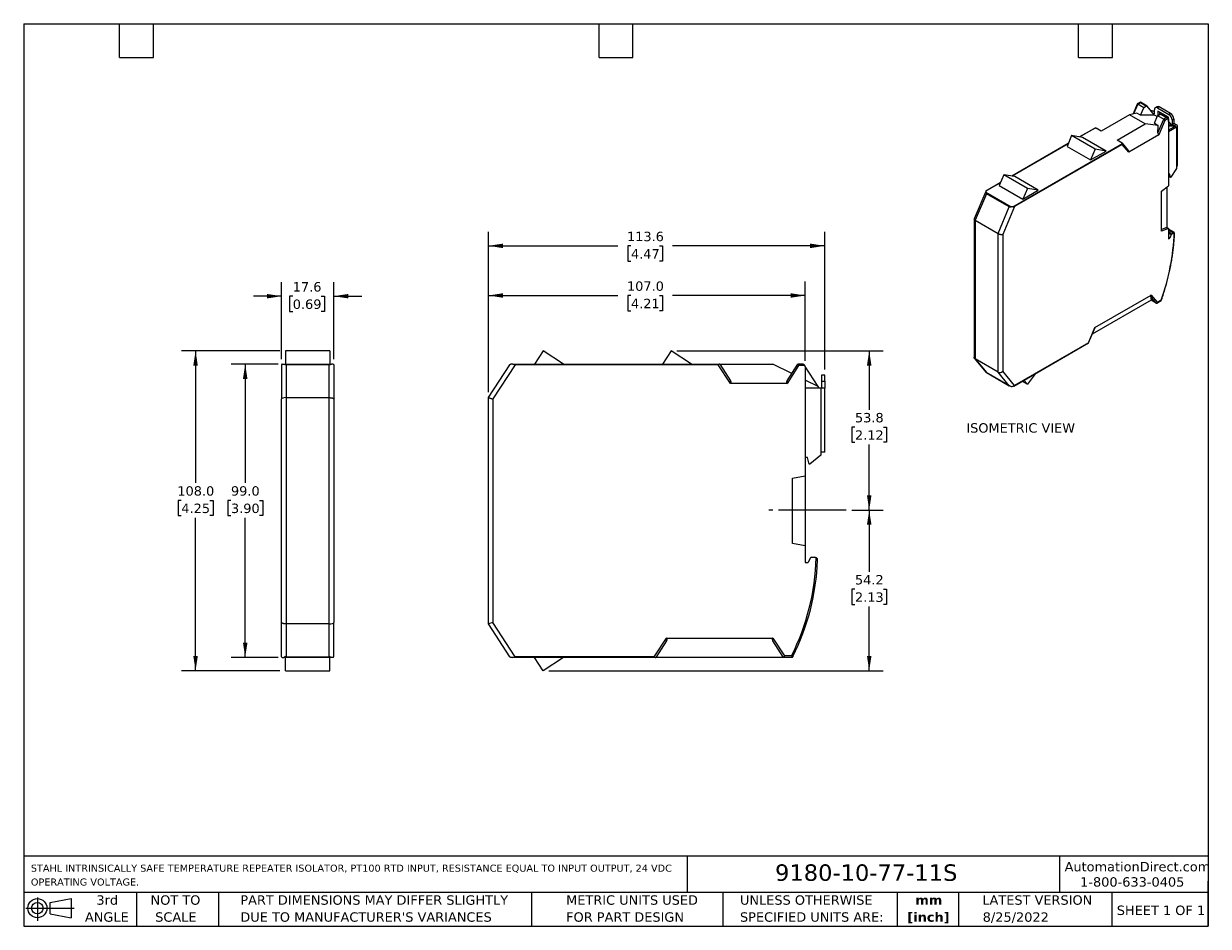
# Model space of a CAD drawing. Header units: millimetres. Extents: x 13 to 546, y 13 to 419.
import ezdxf

# ---------------------------------------------------------------- set-up
doc = ezdxf.new("R2010")
doc.units = ezdxf.units.MM
doc.header["$LTSCALE"] = 2
doc.linetypes.add('SLD-Center', pattern=[19.05, 15.24, -1.27, 1.27, -1.27])
doc.linetypes.add('SLD-Solid', pattern=[0])
doc.layers.add('CENTER', color=40, linetype='SLD-Center')
doc.layers.add('DIMENSIONS', color=140, linetype='SLD-Solid', lineweight=25)
doc.layers.add('TEXT', color=140, linetype='SLD-Solid', lineweight=25)
doc.styles.add('SLDTEXTSTYLE0', font='VERDANA.TTF')
doc.styles.add('SLDTEXTSTYLE1', font='VERDANAB.TTF')
doc.dimstyles.new('SLDDIMSTYLE0', dxfattribs={"dimtxt": 4.316016, "dimasz": 6.604, "dimexe": 0, "dimexo": 0.0625, "dimgap": 1.079004, "dimtad": 0, "dimtih": 1, "dimtoh": 1, "dimlfac": 0.75, "dimrnd": 1e-09, "dimzin": 12, "dimdsep": 46, "dimtxsty": 'SLDTEXTSTYLE0', "dimsah": 1, "dimcen": 0.09, "dimadec": 0, "dimazin": 3, "dimtfac": 1, "dimtmove": 0, "dimatfit": 0, "dimfxl": 0, "dimfrac": 2, "dimtolj": 1, "dimtzin": 12, "dimarcsym": 0})
doc.dimstyles.new('SLDDIMSTYLE1', dxfattribs={"dimtxt": 4.316016, "dimasz": 6.604, "dimexe": 0, "dimexo": 0.0625, "dimgap": 1.079004, "dimtad": 0, "dimtih": 1, "dimtoh": 1, "dimlfac": 0.75, "dimrnd": 1e-09, "dimzin": 4, "dimdsep": 46, "dimtxsty": 'SLDTEXTSTYLE0', "dimsah": 1, "dimcen": 0.09, "dimadec": 0, "dimazin": 1, "dimtfac": 1, "dimtofl": 0, "dimtmove": 0, "dimatfit": 3, "dimfxl": 0, "dimfrac": 2, "dimtolj": 1, "dimtzin": 12, "dimarcsym": 0})
doc.dimstyles.new('SLDDIMSTYLE2', dxfattribs={"dimtxt": 4.316016, "dimasz": 6.604, "dimexe": 0, "dimexo": 0.0625, "dimgap": 1.079004, "dimtad": 0, "dimtih": 1, "dimtoh": 1, "dimlfac": 0.75, "dimrnd": 1e-09, "dimzin": 12, "dimdsep": 46, "dimtxsty": 'SLDTEXTSTYLE0', "dimsah": 1, "dimcen": 0.09, "dimadec": 0, "dimazin": 3, "dimtfac": 1, "dimtofl": 0, "dimtmove": 0, "dimatfit": 3, "dimfxl": 0, "dimfrac": 2, "dimtolj": 1, "dimtzin": 12, "dimarcsym": 0})

# ---------------------------------------------------------------- blocks, each defined once
blk = doc.blocks.new('Block11')
at = {"color": 7, "linetype": 'SLD-Solid', "lineweight": 18}
for p, q in [((0, 5.76), (21.75, 5.76)), ((5.18, 10.62), (5.18, 0)), ((10.96, 8.33), (20.35, 10.06)), ((10.96, 3.19), (10.96, 8.33)), ((20.35, 10.06), (20.35, 1.46)), ((10.96, 3.19), (20.35, 1.46))]:
    blk.add_line(p, q, dxfattribs=at)
for radius in [4.3, 2.57]:
    blk.add_circle((5.18, 5.76), radius, dxfattribs=at)
blk = doc.blocks.new('Block12')
at = {"color": 7, "linetype": 'Continuous'}
blk.add_blockref('Block11', (0, 0), dxfattribs=at)
blk = doc.blocks.new('SW_NOTE_0')
at = {"layer": 'TEXT', "color": 0, "char_height": 3.175, "attachment_point": 1, "style": 'SLDTEXTSTYLE0'}
for s, insert in [('STAHL INTRINSICALLY SAFE TEMPERATURE REPEATER ISOLATOR, PT100 RTD INPUT, RESISTANCE EQUAL TO INPUT OUTPUT, 24 VDC ', (0, 4.03)), ('OPERATING VOLTAGE.', (0, -2.2))]:
    blk.add_mtext(s, dxfattribs=dict(at, insert=insert))
blk = doc.blocks.new('SW_NOTE_0_1')
at = {"layer": 'TEXT', "color": 0, "char_height": 4.233, "attachment_point": 2, "style": 'SLDTEXTSTYLE1'}
for s, insert in [('mm', (5.69, 5.38)), ('[inch]', (5.52, -2.27))]:
    blk.add_mtext(s, dxfattribs=dict(at, insert=insert))
blk = doc.blocks.new('SW_NOTE_0_2')
at = {"layer": 'TEXT', "color": 0, "char_height": 4.2333, "attachment_point": 1, "style": 'SLDTEXTSTYLE0'}
for s, insert in [('UNLESS OTHERWISE ', (0, 5.38)), ('SPECIFIED UNITS ARE:', (0, -2.27))]:
    blk.add_mtext(s, dxfattribs=dict(at, insert=insert))
blk = doc.blocks.new('SW_NOTE_0_3')
at = {"layer": 'TEXT', "color": 0, "char_height": 4.2333, "attachment_point": 1, "style": 'SLDTEXTSTYLE0'}
for s, insert in [('PART DIMENSIONS MAY DIFFER SLIGHTLY ', (0, 5.38)), ("DUE TO MANUFACTURER'S VARIANCES", (0, -2.27))]:
    blk.add_mtext(s, dxfattribs=dict(at, insert=insert))
blk = doc.blocks.new('SW_NOTE_0_4')
at = {"layer": 'TEXT', "color": 0, "char_height": 4.233, "attachment_point": 2, "style": 'SLDTEXTSTYLE0'}
for s, insert in [('NOT TO', (10.52, 5.38)), ('SCALE', (10.71, -2.27))]:
    blk.add_mtext(s, dxfattribs=dict(at, insert=insert))
blk = doc.blocks.new('SW_NOTE_0_5')
at = {"layer": 'TEXT', "color": 0, "char_height": 4.233, "attachment_point": 2, "style": 'SLDTEXTSTYLE0'}
for s, insert in [('3rd', (4.63, 5.38)), ('ANGLE', (4.44, -2.27))]:
    blk.add_mtext(s, dxfattribs=dict(at, insert=insert))
blk = doc.blocks.new('SW_NOTE_0_6')
at = {"layer": 'TEXT', "color": 0, "char_height": 4.2333, "attachment_point": 1, "style": 'SLDTEXTSTYLE0'}
for s, insert in [('METRIC UNITS USED ', (0, 5.38)), ('FOR PART DESIGN', (0, -2.27))]:
    blk.add_mtext(s, dxfattribs=dict(at, insert=insert))
blk = doc.blocks.new('_D')
at = {"layer": 'DIMENSIONS'}
for p, q in [((128.82, 268.07), (128.82, 302.76)), ((152.29, 268.07), (152.29, 302.76)), ((128.82, 296.41), (116.12, 296.41)), ((133.85, 296.41), (132.4, 296.41)), ((132.4, 296.41), (132.4, 289.55)), ((146.67, 296.41), (148.12, 296.41)), ((148.12, 296.41), (148.12, 289.55)), ((152.29, 296.41), (164.99, 296.41)), ((132.4, 289.55), (133.85, 289.55)), ((148.12, 289.55), (146.67, 289.55))]:
    blk.add_line(p, q, dxfattribs=at)
for points in [[(128.82, 296.41), (122.22, 297.42), (122.22, 295.39)], [(152.29, 296.41), (158.89, 295.39), (158.89, 297.42)]]:
    blk.add_solid(points, dxfattribs=at)
at = {"layer": 'DIMENSIONS', "char_height": 4.233, "attachment_point": 1, "style": 'SLDTEXTSTYLE0'}
for s, insert in [('17.6', (133.85, 302.75)), ('0.69', (133.85, 294.93))]:
    blk.add_mtext(s, dxfattribs=dict(at, insert=insert))
blk = doc.blocks.new('_D_1')
at = {"layer": 'DIMENSIONS'}
for p, q in [((127.22, 265.8), (106.09, 265.8)), ((112.44, 265.8), (112.44, 212.32)), ((106.03, 204.49), (104.58, 204.49)), ((104.58, 204.49), (104.58, 197.63)), ((118.86, 204.49), (120.31, 204.49)), ((120.31, 204.49), (120.31, 197.63)), ((104.58, 197.63), (106.03, 197.63)), ((120.31, 197.63), (118.86, 197.63)), ((112.44, 133.8), (112.44, 196.67)), ((127.22, 133.8), (106.09, 133.8))]:
    blk.add_line(p, q, dxfattribs=at)
for points in [[(112.44, 265.8), (111.43, 259.19), (113.46, 259.19)], [(112.44, 133.8), (113.46, 140.4), (111.43, 140.4)]]:
    blk.add_solid(points, dxfattribs=at)
at = {"layer": 'DIMENSIONS', "char_height": 4.233, "attachment_point": 1, "style": 'SLDTEXTSTYLE0'}
for s, insert in [('99.0', (106.03, 210.84)), ('3.90', (106.03, 203.01))]:
    blk.add_mtext(s, dxfattribs=dict(at, insert=insert))
blk = doc.blocks.new('_D_2')
at = {"layer": 'DIMENSIONS'}
for p, q in [((128.01, 271.8), (83.74, 271.8)), ((90.09, 271.8), (90.09, 212.32)), ((83.67, 204.49), (82.22, 204.49)), ((82.22, 204.49), (82.22, 197.63)), ((96.5, 204.49), (97.95, 204.49)), ((97.95, 204.49), (97.95, 197.63)), ((82.22, 197.63), (83.67, 197.63)), ((97.95, 197.63), (96.5, 197.63)), ((90.09, 127.8), (90.09, 196.67)), ((128.01, 127.8), (83.74, 127.8))]:
    blk.add_line(p, q, dxfattribs=at)
for points in [[(90.09, 271.8), (89.07, 265.19), (91.1, 265.19)], [(90.09, 127.8), (91.1, 134.4), (89.07, 134.4)]]:
    blk.add_solid(points, dxfattribs=at)
at = {"layer": 'DIMENSIONS', "char_height": 4.233, "attachment_point": 1, "style": 'SLDTEXTSTYLE0'}
for s, insert in [('108.0', (81.88, 210.84)), ('4.25', (83.67, 203.01))]:
    blk.add_mtext(s, dxfattribs=dict(at, insert=insert))
blk = doc.blocks.new('_D_3')
at = {"layer": 'DIMENSIONS'}
for p, q in [((306.72, 271.8), (399.76, 271.8)), ((393.41, 271.8), (393.41, 245.31)), ((387, 237.49), (385.55, 237.49)), ((385.55, 237.49), (385.55, 230.63)), ((399.83, 237.49), (401.27, 237.49)), ((401.27, 237.49), (401.27, 230.63)), ((385.55, 230.63), (387, 230.63)), ((393.41, 200.1), (393.41, 229.66)), ((401.27, 230.63), (399.83, 230.63)), ((385.61, 200.1), (399.76, 200.1))]:
    blk.add_line(p, q, dxfattribs=at)
for points in [[(393.41, 271.8), (392.4, 265.19), (394.43, 265.19)], [(393.41, 200.1), (394.43, 206.7), (392.4, 206.7)]]:
    blk.add_solid(points, dxfattribs=at)
at = {"layer": 'DIMENSIONS', "char_height": 4.233, "attachment_point": 1, "style": 'SLDTEXTSTYLE0'}
for s, insert in [('53.8', (387, 243.83)), ('2.12', (387, 236))]:
    blk.add_mtext(s, dxfattribs=dict(at, insert=insert))
blk = doc.blocks.new('_D_4')
at = {"layer": 'DIMENSIONS'}
for p, q in [((385.61, 200.1), (399.76, 200.1)), ((393.41, 200.1), (393.41, 172.34)), ((387, 164.51), (385.55, 164.51)), ((385.55, 164.51), (385.55, 157.65)), ((399.83, 164.51), (401.27, 164.51)), ((401.27, 164.51), (401.27, 157.65)), ((385.55, 157.65), (387, 157.65)), ((393.41, 127.8), (393.41, 156.68)), ((401.27, 157.65), (399.83, 157.65)), ((249.12, 127.8), (399.76, 127.8))]:
    blk.add_line(p, q, dxfattribs=at)
for points in [[(393.41, 200.1), (392.4, 193.49), (394.43, 193.49)], [(393.41, 127.8), (394.43, 134.4), (392.4, 134.4)]]:
    blk.add_solid(points, dxfattribs=at)
at = {"layer": 'DIMENSIONS', "char_height": 4.233, "attachment_point": 1, "style": 'SLDTEXTSTYLE0'}
for s, insert in [('54.2', (387, 170.85)), ('2.13', (387, 163.03))]:
    blk.add_mtext(s, dxfattribs=dict(at, insert=insert))
blk = doc.blocks.new('_D_5')
at = {"layer": 'DIMENSIONS'}
for p, q in [((221.95, 253.27), (221.95, 303.07)), ((364.61, 267.36), (364.61, 303.07)), ((221.95, 296.72), (280.29, 296.72)), ((286.14, 296.72), (284.69, 296.72)), ((284.69, 296.72), (284.69, 289.86)), ((298.96, 296.72), (300.41, 296.72)), ((300.41, 296.72), (300.41, 289.86)), ((364.61, 296.72), (304.81, 296.72)), ((284.69, 289.86), (286.14, 289.86)), ((300.41, 289.86), (298.96, 289.86))]:
    blk.add_line(p, q, dxfattribs=at)
for points in [[(221.95, 296.72), (228.55, 295.7), (228.55, 297.74)], [(364.61, 296.72), (358.01, 297.74), (358.01, 295.7)]]:
    blk.add_solid(points, dxfattribs=at)
at = {"layer": 'DIMENSIONS', "char_height": 4.233, "attachment_point": 1, "style": 'SLDTEXTSTYLE0'}
for s, insert in [('107.0', (284.34, 303.06)), ('4.21', (286.14, 295.24))]:
    blk.add_mtext(s, dxfattribs=dict(at, insert=insert))
blk = doc.blocks.new('_D_6')
at = {"layer": 'DIMENSIONS'}
for p, q in [((221.95, 253.27), (221.95, 325.43)), ((373.41, 263.34), (373.41, 325.43)), ((221.95, 319.08), (280.29, 319.08)), ((286.14, 319.08), (284.69, 319.08)), ((284.69, 319.08), (284.69, 312.22)), ((298.96, 319.08), (300.41, 319.08)), ((300.41, 319.08), (300.41, 312.22)), ((373.41, 319.08), (304.81, 319.08)), ((284.69, 312.22), (286.14, 312.22)), ((300.41, 312.22), (298.96, 312.22))]:
    blk.add_line(p, q, dxfattribs=at)
for points in [[(221.95, 319.08), (228.55, 318.06), (228.55, 320.09)], [(373.41, 319.08), (366.81, 320.09), (366.81, 318.06)]]:
    blk.add_solid(points, dxfattribs=at)
at = {"layer": 'DIMENSIONS', "char_height": 4.233, "attachment_point": 1, "style": 'SLDTEXTSTYLE0'}
for s, insert in [('113.6', (284.34, 325.42)), ('4.47', (286.14, 317.59))]:
    blk.add_mtext(s, dxfattribs=dict(at, insert=insert))

msp = doc.modelspace()

# ---------------------------------------------------------------- linework, layer by layer
for p, q in [((513.861, 378.875), (510.562, 378.063)), ((514.122, 382.934), (512.228, 378.473)), ((514.324, 382.898), (512.471, 378.533)), ((515.584, 377.864), (513.861, 378.875)), ((515.512, 383.745), (514.136, 382.951)), ((514.33, 382.894), (515.513, 383.577)), ((517.03, 381.269), (514.33, 382.894)), ((518.52, 382.01), (515.513, 383.745)), ((515.513, 383.577), (518.27, 381.985)), ((515.584, 377.864), (517.03, 381.269)), ((518.27, 381.985), (517.03, 381.269)), ((521.912, 377.953), (518.567, 381.97)), ((521.181, 378.831), (521.839, 378.451)), ((521.839, 379.349), (521.308, 379.655)), ((521.839, 378.451), (521.839, 380.329)), ((523.031, 381.694), (522.253, 381.245)), ((524.031, 381.595), (523.253, 381.146)), ((523.253, 381.146), (528.344, 378.207)), ((523.394, 379.758), (523.394, 377.758)), ((528.202, 376.982), (523.394, 379.758)), ((529.122, 378.656), (524.031, 381.595)), ((524.172, 379.309), (524.172, 378.207)), ((510.562, 378.063), (497.905, 370.756)), ((505.043, 366.636), (517.7, 373.943)), ((517.7, 373.943), (510.562, 378.063)), ((521.912, 377.953), (515.584, 377.864)), ((523.55, 373.265), (517.7, 373.943)), ((521.807, 374.271), (523.253, 377.677)), ((521.807, 374.271), (523.55, 373.265)), ((523.083, 377.277), (521.912, 377.953)), ((523.253, 377.677), (524.493, 378.393)), ((526.01, 376.085), (523.253, 377.677)), ((523.423, 369.991), (526.01, 376.085)), ((526.556, 375.583), (523.801, 369.093)), ((524.493, 378.393), (527.251, 376.801)), ((527.751, 376.681), (524.743, 378.417)), ((527.251, 376.801), (526.01, 376.085)), ((528.026, 376.432), (526.556, 375.583)), ((528.132, 376.304), (528.026, 376.432)), ((528.132, 376.304), (528.132, 346.131)), ((528.132, 375.716), (528.202, 375.675)), ((529.549, 373.544), (528.132, 375.246)), ((528.132, 373.524), (529.549, 373.544)), ((528.202, 375.161), (528.202, 376.982)), ((529.122, 378.656), (528.344, 378.207)), ((530.504, 372.993), (529.549, 373.544)), ((529.758, 375.757), (530.536, 376.206)), ((529.758, 375.757), (529.758, 373.879)), ((529.758, 373.879), (530.536, 374.328)), ((529.758, 373.879), (531.278, 373.002)), ((530.536, 376.206), (530.536, 374.328)), ((530.536, 374.328), (531.844, 373.573)), ((484.557, 368.728), (482.49, 363.86)), ((495.163, 362.605), (484.557, 368.728)), ((489.457, 367.882), (484.557, 368.728)), ((495.096, 372.103), (488.169, 368.104)), ((495.308, 372.158), (488.26, 368.089)), ((497.905, 370.756), (495.605, 372.084)), ((523.801, 369.093), (510.26, 361.276)), ((523.423, 369.991), (523.55, 373.265)), ((531.278, 373.002), (528.132, 371.185)), ((530.504, 372.993), (528.132, 372.96)), ((531.844, 372.512), (528.132, 370.369)), ((530.75, 372.697), (530.504, 372.993)), ((531.844, 372.512), (531.844, 354.793)), ((532.225, 355.324), (532.225, 373.043)), ((483.033, 365.139), (457.622, 350.47)), ((482.995, 365.05), (457.712, 350.454)), ((458.153, 336.666), (507.471, 365.137)), ((507.367, 364.75), (458.833, 336.733)), ((482.49, 363.86), (493.097, 357.737)), ((500.064, 361.759), (489.457, 367.882)), ((507.343, 365.308), (505.043, 366.636)), ((510.26, 361.276), (507.367, 364.75)), ((510.125, 361.999), (507.425, 365.241)), ((495.163, 362.605), (493.097, 357.737)), ((493.097, 357.737), (500.064, 361.759)), ((500.064, 361.759), (495.163, 362.605)), ((531.844, 353.976), (529.228, 350.016)), ((531.844, 354.793), (531.844, 353.976)), ((452.448, 347.415), (445.99, 343.687)), ((452.486, 347.505), (446.144, 343.844)), ((454.01, 351.093), (451.943, 346.226)), ((464.616, 344.97), (454.01, 351.093)), ((458.91, 350.247), (454.01, 351.093)), ((469.516, 344.124), (458.91, 350.247)), ((528.662, 351.486), (528.132, 351.18)), ((528.132, 351.098), (528.309, 350.302)), ((529.016, 349.894), (528.309, 350.302)), ((529.016, 349.894), (528.662, 351.486)), ((529.228, 350.016), (529.016, 349.894)), ((445.94, 343.589), (440.667, 331.168)), ((446.171, 342.545), (441.087, 330.568)), ((445.906, 343.226), (457.353, 336.618)), ((456.495, 336.585), (446.171, 342.545)), ((451.943, 346.226), (462.55, 340.103)), ((464.616, 344.97), (462.55, 340.103)), ((462.55, 340.103), (469.516, 344.124)), ((469.516, 344.124), (464.616, 344.97)), ((525.056, 343.729), (528.132, 346.131)), ((525.056, 325.684), (525.056, 343.729)), ((527.389, 345.552), (527.389, 327.262)), ((451.411, 324.609), (456.495, 336.585)), ((458.833, 336.733), (453.532, 324.246)), ((440.648, 331.074), (440.648, 268.903)), ((441.087, 330.568), (451.411, 324.609)), ((441.087, 330.568), (441.087, 268.185)), ((527.389, 327.262), (525.056, 326.39)), ((528.132, 326.833), (525.056, 325.684)), ((527.389, 327.262), (528.132, 326.833)), ((528.132, 326.833), (528.132, 322.193)), ((530.855, 325.029), (528.132, 326.601)), ((528.132, 326.263), (530.384, 324.963)), ((528.697, 325.54), (528.132, 325.867)), ((528.314, 325.319), (528.697, 325.54)), ((451.411, 262.225), (451.411, 324.609)), ((453.532, 324.246), (453.532, 262.588)), ((528.132, 324.819), (529.337, 324.123)), ((528.839, 322.601), (528.132, 323.009)), ((528.132, 322.193), (528.839, 322.601)), ((528.314, 325.319), (529.658, 324.544)), ((529.337, 324.123), (528.839, 322.601)), ((529.658, 324.544), (530.384, 324.963)), ((530.886, 324.959), (530.887, 325.003)), ((520.316, 294.616), (493.861, 279.343)), ((494.986, 282.237), (520.407, 296.911)), ((520.029, 296.395), (520.316, 294.616)), ((522.616, 293.288), (520.029, 296.395)), ((522.616, 293.288), (520.316, 294.616)), ((520.407, 296.911), (523.162, 293.603)), ((522.923, 293.295), (524.916, 294.446)), ((524.868, 294.587), (523.162, 293.603)), ((492.093, 275.422), (494.986, 282.237)), ((492.196, 275.422), (495.091, 282.24)), ((458.507, 255.965), (492.184, 275.407)), ((492.093, 275.422), (458.833, 256.222)), ((150.554, 271.796), (130.554, 271.796)), ((130.554, 271.796), (130.554, 271.795)), ((150.554, 271.795), (130.554, 271.795)), ((130.554, 271.795), (130.554, 265.795)), ((150.554, 271.796), (150.554, 271.795)), ((150.554, 271.795), (150.554, 265.795)), ((246.58, 271.795), (242.684, 265.795)), ((255.819, 265.795), (246.58, 271.795)), ((304.18, 271.796), (300.284, 265.795)), ((313.42, 265.795), (304.18, 271.796)), ((440.833, 268.394), (445.997, 262.192)), ((451.411, 262.225), (441.087, 268.185)), ((441.087, 268.185), (446.171, 262.079)), ((128.82, 265.528), (128.82, 250.136)), ((129.087, 265.795), (129.761, 265.795)), ((129.761, 265.795), (151.346, 265.795)), ((130.82, 265.492), (130.82, 250.728)), ((150.287, 265.492), (130.82, 265.492)), ((150.287, 250.728), (150.287, 265.492)), ((152.287, 265.528), (152.287, 250.136)), ((221.946, 250.728), (231.533, 265.492)), ((233.942, 265.528), (223.946, 250.136)), ((232.926, 265.795), (325.92, 265.795)), ((325.458, 265.528), (233.942, 265.528)), ((330.913, 257.128), (325.458, 265.528)), ((326.079, 265.795), (330.958, 258.283)), ((326.079, 265.795), (349.946, 265.795)), ((358.553, 261.597), (349.946, 265.795)), ((356.401, 258.283), (361.279, 265.795)), ((361.641, 265.128), (356.446, 257.128)), ((363.618, 265.795), (361.279, 265.795)), ((364.413, 265.128), (361.641, 265.128)), ((364.613, 264.821), (364.413, 265.128)), ((364.613, 264.821), (364.613, 215.551)), ((370.485, 255.778), (364.613, 264.821)), ((446.042, 262.141), (456.668, 256.007)), ((446.171, 262.079), (456.495, 256.119)), ((456.495, 256.119), (451.411, 262.225)), ((458.833, 256.222), (453.532, 262.588)), ((468.229, 261.578), (464.617, 256.784)), ((356.446, 257.128), (330.913, 257.128)), ((370.485, 255.778), (364.613, 258.642)), ((373.413, 260.795), (371.946, 260.795)), ((371.946, 260.795), (371.946, 258.128)), ((371.946, 258.128), (373.413, 258.128)), ((371.946, 258.128), (371.946, 255.062)), ((373.413, 258.128), (373.413, 260.795)), ((373.413, 258.128), (373.413, 255.062)), ((462.27, 258.138), (464.617, 256.784)), ((464.617, 256.784), (463.093, 258.613)), ((130.82, 250.728), (150.287, 250.728)), ((130.82, 250.728), (130.82, 148.862)), ((150.287, 148.862), (150.287, 250.728)), ((221.946, 148.862), (221.946, 250.728)), ((371.679, 255.062), (364.613, 255.062)), ((370.95, 255.062), (370.485, 255.778)), ((371.679, 255.062), (371.679, 226.128)), ((373.413, 255.062), (371.679, 255.062)), ((373.413, 226.128), (373.413, 255.062)), ((128.82, 149.454), (128.82, 250.136)), ((152.287, 250.136), (152.287, 149.454)), ((223.946, 250.136), (223.946, 149.454)), ((371.679, 224.795), (366.746, 220.795)), ((371.679, 226.128), (371.679, 224.795)), ((373.413, 226.128), (371.679, 226.128)), ((365.679, 223.728), (364.613, 223.728)), ((366.346, 220.795), (365.679, 223.728)), ((366.746, 220.795), (366.346, 220.795)), ((358.813, 214.528), (364.613, 215.551)), ((358.813, 185.062), (358.813, 214.528)), ((364.613, 215.551), (364.613, 184.039)), ((364.613, 184.039), (358.813, 185.062)), ((364.613, 184.039), (364.613, 176.462)), ((364.613, 176.462), (365.946, 176.462)), ((366.886, 178.477), (365.946, 176.462)), ((367.49, 178.862), (368.86, 178.862)), ((128.82, 134.062), (128.82, 149.454)), ((152.287, 134.062), (152.287, 149.454)), ((223.946, 149.454), (221.946, 148.862)), ((233.942, 134.062), (223.946, 149.454)), ((150.287, 148.862), (130.82, 148.862)), ((130.82, 148.862), (130.82, 134.099)), ((150.287, 134.099), (150.287, 148.862)), ((231.533, 134.099), (221.946, 148.862)), ((296.658, 134.062), (302.113, 142.462)), ((302.158, 141.307), (297.279, 133.795)), ((302.113, 142.462), (350.046, 142.462)), ((354.879, 133.795), (350.001, 141.307)), ((350.046, 142.462), (355.241, 134.462)), ((151.346, 133.795), (129.761, 133.795)), ((130.554, 127.795), (130.554, 133.795)), ((130.82, 134.099), (150.287, 134.099)), ((150.554, 127.795), (150.554, 133.795)), ((152.02, 133.795), (151.346, 133.795)), ((232.926, 133.795), (232.092, 133.795)), ((297.12, 133.795), (232.926, 133.795)), ((296.658, 134.062), (233.942, 134.062)), ((246.581, 127.795), (242.684, 133.795)), ((255.82, 133.795), (246.581, 127.795)), ((354.879, 133.795), (297.279, 133.795)), ((355.241, 134.462), (354.879, 133.795)), ((358.458, 133.795), (354.879, 133.795)), ((358.458, 134.462), (355.241, 134.462)), ((130.554, 127.795), (150.554, 127.795))]:
    msp.add_line(p, q)
for centre, radius, start, end in [((518.41, 381.81), 0.224, 45.71493, 128.59484), ((520.408, 377.932), 1.944, 62.4236, 92.82114), ((522.701, 380.469), 0.873, 50.79671, 189.21404), ((523.445, 380.777), 1.006, 54.38242, 114.30712), ((524.638, 378.2), 0.241, 64.27315, 127.0373), ((526.688, 375.618), 3.074, 2.60548, 57.39452), ((527.465, 376.067), 3.074, 2.60548, 57.39452), ((531.643, 373.043), 0.568, 290.78342, 69.21658), ((531.574, 355.388), 0.654, 294.37466, 354.3052), ((427.936, 329.134), 102.904, 340.38405, 357.72843), ((528.656, 324.755), 0.659, 121.21047, 142.64157), ((530.078, 323.891), 0.776, 122.79064, 162.62052), ((530.706, 324.461), 0.596, 84.93712, 122.71202), ((363.618, 265.128), 0.667, 33, 90), ((263.613, 181.795), 106, 333.47803, 358.30464), ((263.613, 181.795), 106.667, 333.47803, 357.67852), ((367.49, 178.195), 0.667, 90, 155), ((368.86, 177.528), 1.333, 57.99208, 90), ((358.458, 134.462), 0.667, 270, 301.69175)]:
    msp.add_arc(centre, radius, start, end)
for centre, major_axis, ratio, start_param, end_param in [((527.251, 376.392), (0.707, 0), 0.5773815, 0.5759587, 1.5707963), ((523.845, 370.234), (0.148, 1.165), 0.3406728, 1.8243399, 3.3951362), ((509.508, 361.958), (0.815, -0.626), 0.4449345, 6.1012783, 7.3860209), ((447.541, 343.521), (1.645, 0.243), 0.5601606, 2.7085545, 3.1988419), ((442.148, 330.818), (1.495, -0.304), 0.3925966, 3.0618752, 4.0067082), ((522.808, 293.807), (0.099, 0.553), 0.7047404, 2.891961, 4.4627574), ((494.235, 281.504), (0.858, 0.768), 0.0950365, 6.0838026, 6.7097659), ((452.471, 263.2), (1.453, 0.526), 0.7047049, 3.6773186, 5.2481149), ((330.163, 258.283), (-0.99, 1.073), 0.4304398, 2.7634668, 4.3342631), ((357.196, 258.283), (0.99, 1.073), 0.4304398, 1.9489222, 3.5197185), ((130.82, 250.136), (2, 0), 0.2962135, 1.5707963, 3.1415927), ((457.864, 256.724), (1.645, 0.243), 0.5601606, 4.3152301, 4.8055175), ((150.287, 149.454), (2, 0), 0.2962135, 4.712389, 6.2831853), ((301.363, 141.307), (0.99, 1.073), 0.4304398, 5.0905149, 6.6613112)]:
    msp.add_ellipse(centre, major_axis=major_axis, ratio=ratio, start_param=start_param, end_param=end_param)
for points, knots in [([(514.324, 382.898), (514.303, 382.909), (514.26, 382.932), (514.205, 382.952), (514.163, 382.959), (514.132, 382.956), (514.131, 382.938), (514.131, 382.93)], [0, 0, 0, 0, 0.1937227, 0.3953192, 0.6065894, 0.8290984, 1, 1, 1, 1]), ([(515.513, 383.577), (515.513, 383.633), (515.513, 383.716), (515.513, 383.751), (515.513, 383.745), (515.513, 383.744)], [0, 0, 0, 0, 0.6516169, 0.9683523, 1, 1, 1, 1]), ([(526.556, 375.583), (526.548, 375.595), (526.533, 375.617), (526.507, 375.651), (526.484, 375.68), (526.447, 375.723), (526.393, 375.78), (526.309, 375.862), (526.212, 375.945), (526.105, 376.026), (526.041, 376.066), (526.01, 376.085)], [0, 0, 0, 0, 0.079635, 0.1485668, 0.2067943, 0.2543187, 0.3961027, 0.5211269, 0.6908015, 0.8496268, 1, 1, 1, 1]), ([(528.026, 376.432), (528.014, 376.445), (527.992, 376.471), (527.953, 376.513), (527.914, 376.55), (527.878, 376.584), (527.855, 376.605), (527.844, 376.615)], [0, 0, 0, 0, 0.2554415, 0.4831381, 0.6831063, 0.8553761, 1, 1, 1, 1]), ([(495.096, 372.102), (495.13, 372.119), (495.197, 372.153), (495.272, 372.157), (495.308, 372.158)], [0, 0, 0, 0, 0.5130762, 1, 1, 1, 1]), ([(495.308, 372.158), (495.332, 372.157), (495.378, 372.154), (495.443, 372.144), (495.504, 372.129), (495.558, 372.109), (495.589, 372.092), (495.605, 372.084)], [0, 0, 0, 0, 0.2127133, 0.4180079, 0.6168964, 0.8104916, 1, 1, 1, 1]), ([(507.343, 365.308), (507.357, 365.299), (507.385, 365.281), (507.419, 365.25), (507.446, 365.215), (507.464, 365.177), (507.468, 365.15), (507.471, 365.137)], [0, 0, 0, 0, 0.1895084, 0.3831036, 0.5819921, 0.7872867, 1, 1, 1, 1]), ([(507.367, 364.75), (507.379, 364.771), (507.403, 364.81), (507.428, 364.867), (507.445, 364.915), (507.463, 364.98), (507.475, 365.062), (507.472, 365.113), (507.471, 365.137)], [0, 0, 0, 0, 0.1565485, 0.2921583, 0.406827, 0.5005596, 0.7601267, 1, 1, 1, 1]), ([(445.906, 343.226), (445.929, 343.136), (445.962, 343.029), (446.051, 342.795), (446.106, 342.67), (446.171, 342.545)], [0, 0, 0, 0, 0.5, 0.5, 1, 1, 1, 1]), ([(445.99, 343.687), (446.03, 343.753), (446.07, 343.82), (446.143, 343.842), (446.145, 343.843)], [0, 0, 0, 0, 0.9741702, 1, 1, 1, 1]), ([(456.495, 336.585), (456.535, 336.59), (456.61, 336.599), (456.72, 336.609), (456.815, 336.617), (456.927, 336.624), (457.058, 336.628), (457.21, 336.627), (457.307, 336.621), (457.353, 336.618)], [0, 0, 0, 0, 0.15702002, 0.2924877, 0.40640291, 0.49876804, 0.68366535, 0.85069309, 1, 1, 1, 1]), ([(458.153, 336.666), (458.112, 336.659), (458.032, 336.644), (457.911, 336.627), (457.792, 336.616), (457.677, 336.61), (457.565, 336.608), (457.458, 336.61), (457.388, 336.615), (457.353, 336.618)], [0, 0, 0, 0, 0.158508, 0.3116581, 0.4595259, 0.6021951, 0.7397591, 0.8723219, 1, 1, 1, 1]), ([(458.153, 336.666), (458.284, 336.693), (458.409, 336.701), (458.639, 336.716), (458.743, 336.72), (458.833, 336.733)], [0, 0, 0, 0, 0.5, 0.5, 1, 1, 1, 1]), ([(451.411, 324.609), (451.441, 324.592), (451.501, 324.558), (451.601, 324.51), (451.709, 324.463), (451.823, 324.419), (451.944, 324.378), (452.07, 324.339), (452.2, 324.305), (452.335, 324.274), (452.523, 324.238), (452.773, 324.205), (453.016, 324.194), (453.213, 324.2), (453.373, 324.214), (453.475, 324.235), (453.532, 324.246)], [0, 0, 0, 0, 0.0517625, 0.1042213, 0.1574093, 0.2113577, 0.2660965, 0.3216547, 0.3780596, 0.4353376, 0.4935138, 0.6171837, 0.7554271, 0.8188871, 0.9004153, 1, 1, 1, 1]), ([(524.927, 294.461), (525.051, 294.82), (525.469, 296.027), (526.134, 298.083), (526.9, 300.625), (527.6, 303.159), (528.236, 305.684), (528.807, 308.195), (529.311, 310.69), (529.748, 313.166), (530.118, 315.619), (530.42, 318.048), (530.652, 320.448), (530.817, 322.755), (530.871, 324.245), (530.896, 324.959)], [0, 0, 0, 0, 0.0342567, 0.1152561, 0.1962616, 0.277271, 0.3582845, 0.4393025, 0.5203251, 0.6013526, 0.6823851, 0.7634226, 0.8444652, 0.9255126, 1, 1, 1, 1]), ([(530.852, 325.023), (530.843, 325.031), (530.825, 325.045), (530.781, 325.052), (530.759, 325.055)], [0, 0, 0, 0, 0.50942145, 1, 1, 1, 1]), ([(520.407, 296.911), (520.394, 296.904), (520.368, 296.889), (520.329, 296.862), (520.291, 296.833), (520.238, 296.79), (520.174, 296.727), (520.115, 296.653), (520.069, 296.579), (520.04, 296.512), (520.025, 296.447), (520.028, 296.413), (520.029, 296.395)], [0, 0, 0, 0, 0.0455365, 0.0876561, 0.127701, 0.1672253, 0.2580256, 0.3689295, 0.4985407, 0.659714, 0.8132375, 1, 1, 1, 1]), ([(524.913, 294.452), (524.918, 294.453), (524.939, 294.456), (524.925, 294.502), (524.893, 294.555), (524.868, 294.587), (524.868, 294.587)], [0, 0, 0, 0, 0.1355455, 0.5489291, 0.9894186, 1, 1, 1, 1]), ([(492.093, 275.422), (492.116, 275.415), (492.154, 275.403), (492.184, 275.402), (492.19, 275.416), (492.193, 275.423)], [0, 0, 0, 0, 0.4372459, 0.7462071, 1, 1, 1, 1]), ([(441.087, 268.185), (441.058, 268.202), (441.001, 268.238), (440.924, 268.299), (440.854, 268.368), (440.793, 268.443), (440.742, 268.524), (440.7, 268.611), (440.67, 268.704), (440.651, 268.802), (440.649, 268.869), (440.648, 268.903)], [0, 0, 0, 0, 0.1048856, 0.2111822, 0.3189562, 0.428271, 0.5391877, 0.6517643, 0.7660568, 0.8821184, 1, 1, 1, 1]), ([(129.087, 265.795), (129.007, 265.795), (128.938, 265.76), (128.845, 265.659), (128.82, 265.594), (128.82, 265.528)], [0, 0, 0, 0, 0.5, 0.5, 1, 1, 1, 1]), ([(129.761, 265.795), (129.93, 265.795), (130.102, 265.762), (130.46, 265.653), (130.641, 265.578), (130.82, 265.492)], [0, 0, 0, 0, 0.5, 0.5, 1, 1, 1, 1]), ([(150.287, 265.492), (150.344, 265.518), (150.449, 265.568), (150.596, 265.628), (150.718, 265.673), (150.858, 265.718), (151.015, 265.759), (151.189, 265.789), (151.296, 265.793), (151.346, 265.795)], [0, 0, 0, 0, 0.15702002, 0.2924877, 0.40640291, 0.49876804, 0.68366535, 0.85069309, 1, 1, 1, 1]), ([(152.02, 265.795), (151.995, 265.795), (151.944, 265.795), (151.856, 265.795), (151.763, 265.795), (151.665, 265.795), (151.562, 265.795), (151.457, 265.795), (151.383, 265.795), (151.346, 265.795)], [0, 0, 0, 0, 0.158508, 0.3116581, 0.4595259, 0.6021951, 0.7397591, 0.8723219, 1, 1, 1, 1]), ([(152.02, 265.795), (152.101, 265.795), (152.169, 265.76), (152.263, 265.659), (152.287, 265.594), (152.287, 265.528)], [0, 0, 0, 0, 0.5, 0.5, 1, 1, 1, 1]), ([(231.533, 265.492), (231.552, 265.518), (231.588, 265.568), (231.649, 265.628), (231.706, 265.673), (231.777, 265.718), (231.867, 265.759), (231.979, 265.789), (232.056, 265.793), (232.092, 265.795)], [0, 0, 0, 0, 0.15702002, 0.2924877, 0.40640291, 0.49876804, 0.68366535, 0.85069309, 1, 1, 1, 1]), ([(232.926, 265.795), (232.875, 265.795), (232.774, 265.795), (232.633, 265.795), (232.503, 265.795), (232.384, 265.795), (232.276, 265.795), (232.178, 265.795), (232.121, 265.795), (232.092, 265.795)], [0, 0, 0, 0, 0.158508, 0.3116581, 0.4595259, 0.6021951, 0.7397591, 0.8723219, 1, 1, 1, 1]), ([(232.926, 265.795), (233.092, 265.795), (233.259, 265.76), (233.601, 265.659), (233.771, 265.594), (233.942, 265.528)], [0, 0, 0, 0, 0.5, 0.5, 1, 1, 1, 1]), ([(325.458, 265.528), (325.483, 265.549), (325.53, 265.587), (325.595, 265.638), (325.65, 265.679), (325.724, 265.728), (325.815, 265.781), (325.886, 265.791), (325.92, 265.795)], [0, 0, 0, 0, 0.1565485, 0.2921583, 0.406827, 0.5005596, 0.7601267, 1, 1, 1, 1]), ([(326.079, 265.795), (326.078, 265.795), (326.076, 265.795), (326.056, 265.795), (326.024, 265.795), (325.979, 265.795), (325.94, 265.795), (325.92, 265.795)], [0, 0, 0, 0, 0.1895084, 0.3831036, 0.5819921, 0.7872867, 1, 1, 1, 1]), ([(361.641, 265.128), (361.627, 265.155), (361.601, 265.203), (361.564, 265.27), (361.534, 265.326), (361.492, 265.403), (361.441, 265.498), (361.378, 265.615), (361.324, 265.713), (361.286, 265.782), (361.282, 265.791), (361.279, 265.795)], [0, 0, 0, 0, 0.079635, 0.1485668, 0.2067943, 0.2543187, 0.3961027, 0.5211269, 0.6908015, 0.8496268, 1, 1, 1, 1]), ([(364.413, 265.128), (364.392, 265.161), (364.353, 265.222), (364.298, 265.307), (364.251, 265.379), (364.211, 265.44), (364.188, 265.475), (364.177, 265.492)], [0, 0, 0, 0, 0.2554415, 0.4831381, 0.6831063, 0.8553761, 1, 1, 1, 1]), ([(457.353, 255.78), (457.197, 255.793), (457.047, 255.833), (456.757, 255.951), (456.62, 256.028), (456.495, 256.119)], [0, 0, 0, 0, 0.5, 0.5, 1, 1, 1, 1]), ([(458.153, 255.829), (458.284, 255.855), (458.409, 255.907), (458.639, 256.044), (458.743, 256.129), (458.833, 256.222)], [0, 0, 0, 0, 0.5, 0.5, 1, 1, 1, 1]), ([(150.287, 250.728), (150.343, 250.728), (150.454, 250.727), (150.621, 250.721), (150.788, 250.711), (150.953, 250.696), (151.115, 250.677), (151.273, 250.653), (151.424, 250.625), (151.569, 250.592), (151.754, 250.542), (151.967, 250.465), (152.125, 250.376), (152.219, 250.294), (152.275, 250.222), (152.283, 250.166), (152.287, 250.136)], [0, 0, 0, 0, 0.0517625, 0.1042213, 0.1574093, 0.2113577, 0.2660965, 0.3216547, 0.3780596, 0.4353376, 0.4935138, 0.6171837, 0.7554271, 0.8188871, 0.9004153, 1, 1, 1, 1]), ([(221.946, 250.728), (221.947, 250.728), (221.95, 250.727), (221.972, 250.721), (222.007, 250.711), (222.058, 250.696), (222.123, 250.677), (222.203, 250.653), (222.298, 250.625), (222.407, 250.592), (222.576, 250.542), (222.836, 250.465), (223.136, 250.376), (223.412, 250.294), (223.658, 250.222), (223.844, 250.166), (223.946, 250.136)], [0, 0, 0, 0, 0.0517625, 0.1042213, 0.1574093, 0.2113577, 0.2660965, 0.3216547, 0.3780596, 0.4353376, 0.4935138, 0.6171837, 0.7554271, 0.8188871, 0.9004153, 1, 1, 1, 1]), ([(370.192, 177.474), (370.201, 177.687), (370.159, 177.905), (370.008, 178.215), (369.943, 178.316), (369.778, 178.503), (369.678, 178.589), (369.566, 178.659)], [0, 0, 0, 0, 0.5, 0.5, 0.75, 0.75, 1, 1, 1, 1]), ([(130.82, 148.862), (130.765, 148.862), (130.654, 148.863), (130.487, 148.869), (130.32, 148.879), (130.155, 148.894), (129.993, 148.913), (129.835, 148.937), (129.683, 148.966), (129.539, 148.998), (129.353, 149.049), (129.14, 149.125), (128.982, 149.214), (128.889, 149.296), (128.833, 149.369), (128.825, 149.424), (128.82, 149.454)], [0, 0, 0, 0, 0.0517625, 0.1042213, 0.1574093, 0.2113577, 0.2660965, 0.3216547, 0.3780596, 0.4353376, 0.4935138, 0.6171837, 0.7554271, 0.8188871, 0.9004153, 1, 1, 1, 1]), ([(350.046, 142.462), (350.022, 142.461), (349.976, 142.459), (349.91, 142.443), (349.853, 142.418), (349.784, 142.367), (349.72, 142.267), (349.696, 142.115), (349.715, 141.931), (349.775, 141.734), (349.871, 141.52), (349.955, 141.382), (350.001, 141.307)], [0, 0, 0, 0, 0.0455365, 0.0876561, 0.127701, 0.1672253, 0.2580256, 0.3689295, 0.4985407, 0.659714, 0.8132375, 1, 1, 1, 1]), ([(129.087, 133.795), (129.007, 133.795), (128.938, 133.83), (128.845, 133.931), (128.82, 133.997), (128.82, 134.062)], [0, 0, 0, 0, 0.5, 0.5, 1, 1, 1, 1]), ([(129.087, 133.795), (129.113, 133.795), (129.164, 133.795), (129.251, 133.795), (129.345, 133.795), (129.443, 133.795), (129.545, 133.795), (129.651, 133.795), (129.725, 133.795), (129.761, 133.795)], [0, 0, 0, 0, 0.158508, 0.3116581, 0.4595259, 0.6021951, 0.7397591, 0.8723219, 1, 1, 1, 1]), ([(130.487, 133.954), (130.362, 133.906), (130.24, 133.867), (129.998, 133.812), (129.878, 133.795), (129.761, 133.795)], [0, 0, 0, 0, 0.5, 0.5, 1, 1, 1, 1]), ([(151.346, 133.795), (151.178, 133.795), (151.005, 133.829), (150.648, 133.937), (150.467, 134.012), (150.287, 134.099)], [0, 0, 0, 0, 0.5, 0.5, 1, 1, 1, 1]), ([(152.02, 133.795), (152.101, 133.795), (152.169, 133.83), (152.263, 133.931), (152.287, 133.997), (152.287, 134.062)], [0, 0, 0, 0, 0.5, 0.5, 1, 1, 1, 1]), ([(232.092, 133.795), (231.967, 133.795), (231.857, 133.829), (231.667, 133.937), (231.59, 134.012), (231.533, 134.099)], [0, 0, 0, 0, 0.5, 0.5, 1, 1, 1, 1]), ([(232.926, 133.795), (233.092, 133.795), (233.259, 133.83), (233.601, 133.931), (233.771, 133.997), (233.942, 134.062)], [0, 0, 0, 0, 0.5, 0.5, 1, 1, 1, 1]), ([(296.658, 134.062), (296.683, 134.041), (296.731, 134.003), (296.797, 133.952), (296.851, 133.912), (296.912, 133.87), (296.98, 133.831), (297.054, 133.801), (297.099, 133.797), (297.12, 133.795)], [0, 0, 0, 0, 0.1573736, 0.2931397, 0.4073405, 0.5000593, 0.6826029, 0.8484264, 1, 1, 1, 1]), ([(297.12, 133.795), (297.14, 133.795), (297.179, 133.795), (297.224, 133.795), (297.256, 133.795), (297.276, 133.795), (297.278, 133.795), (297.279, 133.795)], [0, 0, 0, 0, 0.2127133, 0.4180079, 0.6168964, 0.8104916, 1, 1, 1, 1])]:
    msp.add_open_spline(points, degree=3, knots=knots)
for points in [[(514.324, 382.898), (514.326, 382.896), (514.328, 382.895), (514.33, 382.894)], [(445.952, 262.264), (445.971, 262.199), (446.01, 262.152), (446.062, 262.131)], [(445.952, 262.264), (446.02, 262.197), (446.094, 262.135), (446.171, 262.079)], [(130.487, 134.274), (130.487, 134.15), (130.487, 134.037), (130.487, 133.954)], [(130.487, 134.274), (130.598, 134.212), (130.71, 134.152), (130.82, 134.099)], [(358.808, 133.894), (358.728, 134.023), (358.591, 134.246), (358.458, 134.462)], [(359.054, 134.164), (359.001, 134.057), (358.919, 133.963), (358.808, 133.894)]]:
    msp.add_open_spline(points, degree=3)
at = {"layer": 'CENTER'}
msp.add_line((383.066, 200.095), (348.291, 200.095), dxfattribs=at)
at = {"layer": 'TEXT'}
for p, q in [((12.7, 419.1), (546.1, 419.1)), ((12.7, 419.1), (12.7, 12.7)), ((55.88, 403.86), (55.88, 419.1)), ((71.12, 403.86), (71.12, 419.1)), ((271.78, 403.86), (271.78, 419.1)), ((287.02, 403.86), (287.02, 419.1)), ((487.68, 403.86), (487.68, 419.1)), ((502.92, 403.86), (502.92, 419.1)), ((546.1, 419.1), (546.1, 12.7)), ((55.88, 403.86), (71.12, 403.86)), ((271.78, 403.86), (287.02, 403.86)), ((487.68, 403.86), (502.92, 403.86)), ((546.1, 44.252), (12.7, 44.252)), ((311.518, 44.252), (311.518, 27.94)), ((479.151, 44.252), (479.151, 27.94)), ((546.1, 12.7), (546.1, 33.02)), ((546.1, 27.94), (12.7, 27.94)), ((63.5, 27.94), (63.5, 12.7)), ((100.423, 27.94), (100.423, 12.7)), ((241.293, 27.94), (241.293, 12.7)), ((327.56, 27.94), (327.56, 12.7)), ((406.049, 27.94), (406.049, 12.7)), ((433.624, 27.94), (433.624, 12.7)), ((502.697, 27.94), (502.697, 12.7)), ((12.7, 12.7), (546.1, 12.7))]:
    msp.add_line(p, q, dxfattribs=at)

# ---------------------------------------------------------------- block references
for name, p in [('SW_NOTE_0', (15.931, 36.432)), ('SW_NOTE_0_5', (45.695, 21.271)), ('SW_NOTE_0_4', (70.514, 21.271)), ('SW_NOTE_0_3', (110.239, 21.271)), ('SW_NOTE_0_6', (256.957, 21.271)), ('SW_NOTE_0_2', (335.216, 21.271)), ('Block12', (13.676, 15.108)), ('SW_NOTE_0_1', (414.572, 21.266))]:
    msp.add_blockref(name, p, dxfattribs=at)

# ---------------------------------------------------------------- texts
at = {"layer": 'TEXT', "style": 'SLDTEXTSTYLE0'}
for s, insert, char_height, attachment_point in [('ISOMETRIC VIEW', (437.144, 239.209), 4.23333, 1), ('9180-10-77-11S', (351.004, 40.588), 7.40833, 1), ('AutomationDirect.com', (481.39, 41.673), 4.23333, 1), ('1-800-633-0405', (488.383, 34.794), 4.23333, 1), ('LATEST VERSION', (469.104, 26.648), 4.23333, 2), ('SHEET 1 OF 1', (504.883, 22.023), 4.23333, 1), ('8/25/2022', (459.403, 18.975), 4.2333, 2)]:
    msp.add_mtext(s, dxfattribs=dict(at, insert=insert, char_height=char_height, attachment_point=attachment_point))

# ---------------------------------------------------------------- dimensions: what is measured, and where the dimension line sits
at = {"layer": 'DIMENSIONS'}
for base, p1, p2, angle, dimstyle, picture, middle in [((373.413, 319.077), (221.946, 250.728), (373.413, 260.795), 0, 'SLDDIMSTYLE2', '_D_6', (292.552, 319.077)), ((364.613, 296.719), (221.946, 250.728), (364.613, 264.821), 0, 'SLDDIMSTYLE1', '_D_5', (292.552, 296.719)), ((90.087, 127.795), (130.554, 271.795), (130.554, 127.795), 90, 'SLDDIMSTYLE1', '_D_2', (90.087, 204.492)), ((393.413, 200.095), (304.18, 271.796), (383.066, 200.095), 90, 'SLDDIMSTYLE2', '_D_3', (393.413, 237.485)), ((112.445, 133.795), (129.761, 265.795), (129.761, 133.795), 90, 'SLDDIMSTYLE1', '_D_1', (112.445, 204.492)), ((393.412750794, 200.09508846), (246.580769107, 127.79508846), (383.065575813, 200.09508846), 90, 'SLDDIMSTYLE2', '_D_4', (393.412750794, 164.509293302))]:
    dim = msp.add_linear_dim(base=base, p1=p1, p2=p2, angle=angle, dimstyle=dimstyle, dxfattribs=at)
    dim.commit()
    dim.dimension.update_dxf_attribs({"geometry": picture, "text_midpoint": middle, "dimtype": 160})
dim = msp.add_linear_dim(base=(152.287, 296.408), p1=(128.82, 265.528), p2=(152.287, 265.528), dimstyle='SLDDIMSTYLE0', dxfattribs=at)
dim.commit()
dim.dimension.update_dxf_attribs({"geometry": '_D', "text_midpoint": (140.258, 296.408), "dimtype": 160})

doc.saveas('drawing.dxf')
